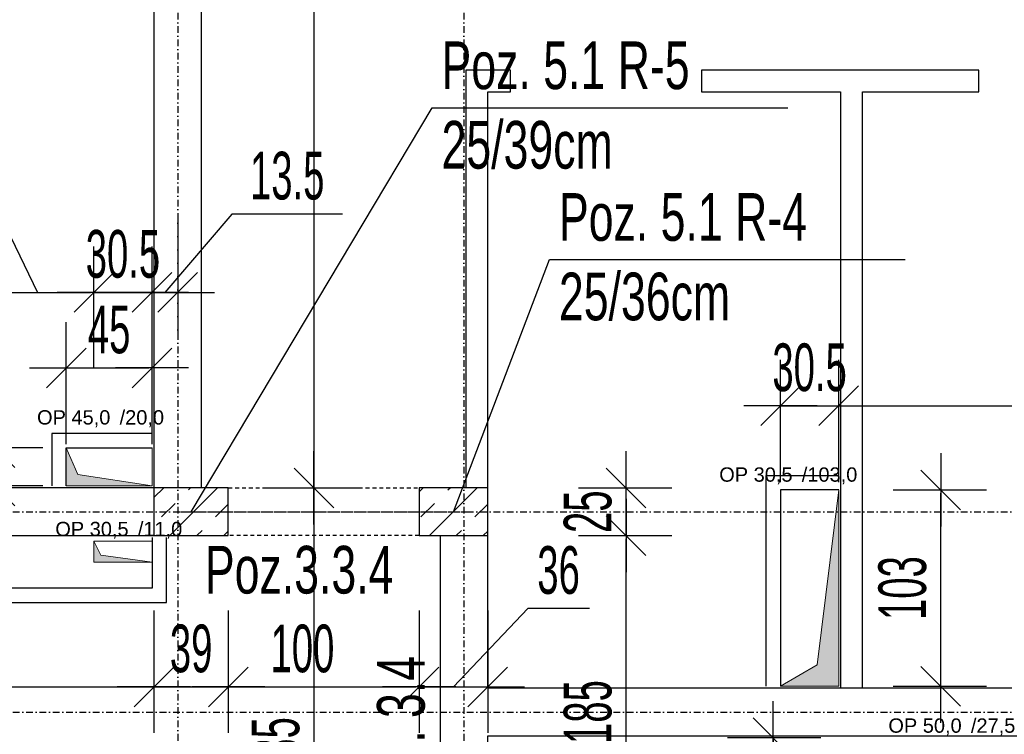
# Model space of a CAD drawing. Header units: millimetres. Extents: x -796 to 14823, y -2819 to 1873.
# Tile 19 of 51: x 1728 to 2244, y 100 to 474. Entities that reach past the tile are written whole.
import ezdxf

# ---------------------------------------------------------------- set-up
doc = ezdxf.new("R2010")
doc.units = ezdxf.units.MM
doc.header["$LTSCALE"] = 10
doc.linetypes.add('MO', pattern=[0.7, 0.35, -0.17, 0.01, -0.17])
doc.linetypes.add('MP', pattern=[0.36, 0.2, -0.16])
for name, color, linetype in [('BA_szr', 1, 'Continuous'), ('BA_txs', 2, 'Continuous'), ('BA_wym', 1, 'Continuous'), ('BD_lpm', 1, 'MP'), ('BD_osm', 1, 'MO'), ('BD_wic', 1, 'Continuous'), ('BD_wig', 3, 'Continuous'), ('BZ_odn', 1, 'Continuous'), ('BZ_txs', 2, 'Continuous')]:
    doc.layers.add(name, color=color, linetype=linetype)
doc.layers.add('Nowe_A-Przebicia_Nr_pióra__1', color=7, linetype='Continuous', lineweight=13)
doc.layers.add('Nowe_A-Przebicia_Nr_pióra__102', color=7, linetype='Continuous', lineweight=5, true_color=0xcccccc)
doc.styles.add('BIKTS', font='bikromsw.shx', dxfattribs={"width": 0.8})
doc.styles.add('BIKWYM', font='bikromsw.shx', dxfattribs={"width": 0.6})
doc.styles.add('STYL_AUTOMATYCZNY_1', font='arial.ttf')
doc.dimstyles.new('BA_KR_100_cm', dxfattribs={"dimtxt": 25, "dimasz": 1.666667, "dimexe": 24, "dimexo": 0, "dimgap": 0, "dimtad": 0, "dimdec": 1, "dimrnd": 0.5, "dimzin": 9, "dimdsep": 46, "dimtxsty": 'BIKWYM', "dimblk": 'WYM-KR', "dimcen": 0, "dimdle": 20, "dimclrd": 256, "dimclre": 256, "dimclrt": 2, "dimadec": 0, "dimazin": 0, "dimtfac": 0.033333, "dimtdec": 1, "dimtmove": 0, "dimatfit": 3, "dimldrblk": 'WYM-KR', "dimfxl": 25, "dimfxlon": 1, "dimtvp": 0.8, "dimtolj": 1, "dimarcsym": 0})
doc.dimstyles.new('BZ_ST_100_cm', dxfattribs={"dimtxt": 25, "dimasz": 1.666667, "dimexe": 24, "dimexo": 0, "dimgap": 0, "dimtad": 0, "dimdec": 1, "dimrnd": 0.5, "dimdsep": 46, "dimtxsty": 'BIKWYM', "dimblk": 'WYM-ST', "dimcen": 0, "dimdle": 20, "dimclrd": 256, "dimclre": 256, "dimclrt": 7, "dimadec": 0, "dimazin": 0, "dimtfac": 0.033333, "dimtdec": 1, "dimtix": 1, "dimtmove": 2, "dimatfit": 3, "dimldrblk": 'WYM-ST', "dimfxl": 25, "dimfxlon": 1, "dimtvp": 0.8, "dimtolj": 1, "dimtzin": 0, "dimarcsym": 0})

# ---------------------------------------------------------------- blocks, each defined once
blk = doc.blocks.new('WYM-ST')
blk.add_hatch(color=256).paths.add_polyline_path([(-13, 2.88), (0, 0), (-13, -2.88)])
blk.add_lwpolyline([(0, 0), (-13, 2.88), (-13, -2.88), (0, 0)])
blk = doc.blocks.new('WYM-KR')
at = {"color": 7, "linetype": 'ByBlock'}
blk.add_line((6.24, 6.24), (-6.24, -6.24), dxfattribs=at)
at = {"linetype": 'ByBlock'}
blk.add_line((11.52, 0), (-11.52, 0), dxfattribs=at)
blk = doc.blocks.new('*D144')
at = {"layer": 'BA_wym', "lineweight": -2}
for p, q in [((2959.52, 1119.85), (3008.52, 1119.85)), ((2984.52, 1118.18), (2984.52, -925.48)), ((2959.52, -927.15), (3008.52, -927.15))]:
    blk.add_line(p, q, dxfattribs=at)
at = {"layer": 'Defpoints', "color": 0}
for p in [(1823.52, 1119.85), (2513.52, -927.15), (2984.52, -927.15)]:
    blk.add_point(p, dxfattribs=at)
at = {"layer": 'BA_wym', "lineweight": -2, "xscale": 1.666666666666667, "yscale": 1.666666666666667, "zscale": 1.666666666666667}
for p, rotation in [((2984.52, 1119.85), 90), ((2984.52, -927.15), 270)]:
    blk.add_blockref('WYM-KR', p, dxfattribs=dict(at, rotation=rotation))
at = {"layer": 'BA_wym', "color": 2, "insert": (2964.52, 96.35), "char_height": 25, "attachment_point": 5, "rotation": 90, "style": 'BIKWYM'}
blk.add_mtext('\\A1;2047', dxfattribs=at)
blk = doc.blocks.new('*D239')
at = {"layer": 'BA_wym', "lineweight": -2}
for p, q in [((1562.02, 164.54), (1562.02, 100.54)), ((1798.52, 164.54), (1798.52, 100.54)), ((1563.68, 124.54), (1796.85, 124.54))]:
    blk.add_line(p, q, dxfattribs=at)
at = {"layer": 'Defpoints', "color": 0}
for p in [(1562.02, 203.85), (1798.52, 203.85), (1798.52, 124.54)]:
    blk.add_point(p, dxfattribs=at)
at = {"layer": 'BA_wym', "lineweight": -2, "xscale": 1.666666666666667, "yscale": 1.666666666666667, "zscale": 1.666666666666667, "rotation": 180}
blk.add_blockref('WYM-KR', (1562.02, 124.54), dxfattribs=at)
at = {"layer": 'BA_wym', "lineweight": -2, "xscale": 1.666666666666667, "yscale": 1.666666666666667, "zscale": 1.666666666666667}
blk.add_blockref('WYM-KR', (1798.52, 124.54), dxfattribs=at)
at = {"layer": 'BA_wym', "color": 2, "insert": (1680.27, 144.54), "char_height": 25, "attachment_point": 5, "style": 'BIKWYM'}
blk.add_mtext('\\A1;236.5', dxfattribs=at)
blk = doc.blocks.new('*D240')
at = {"layer": 'BA_wym', "lineweight": -2}
for p, q in [((1798.52, 164.54), (1798.52, 100.54)), ((1837.52, 164.54), (1837.52, 100.54)), ((1800.18, 124.54), (1835.85, 124.54))]:
    blk.add_line(p, q, dxfattribs=at)
at = {"layer": 'Defpoints', "color": 0}
for p in [(1798.52, 203.85), (1837.52, 203.85), (1837.52, 124.54)]:
    blk.add_point(p, dxfattribs=at)
at = {"layer": 'BA_wym', "lineweight": -2, "xscale": 1.666666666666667, "yscale": 1.666666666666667, "zscale": 1.666666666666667, "rotation": 180}
blk.add_blockref('WYM-KR', (1798.52, 124.54), dxfattribs=at)
at = {"layer": 'BA_wym', "lineweight": -2, "xscale": 1.666666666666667, "yscale": 1.666666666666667, "zscale": 1.666666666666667}
blk.add_blockref('WYM-KR', (1837.52, 124.54), dxfattribs=at)
at = {"layer": 'BA_wym', "color": 2, "insert": (1818.02, 144.54), "char_height": 25, "attachment_point": 5, "style": 'BIKWYM'}
blk.add_mtext('\\A1;39', dxfattribs=at)
blk = doc.blocks.new('*D241')
at = {"layer": 'BA_wym', "lineweight": -2}
for p, q in [((1837.52, 164.54), (1837.52, 100.54)), ((1937.52, 164.54), (1937.52, 100.54)), ((1839.18, 124.54), (1935.85, 124.54))]:
    blk.add_line(p, q, dxfattribs=at)
at = {"layer": 'Defpoints', "color": 0}
for p in [(1837.52, 203.85), (1937.52, 203.85), (1937.52, 124.54)]:
    blk.add_point(p, dxfattribs=at)
at = {"layer": 'BA_wym', "lineweight": -2, "xscale": 1.666666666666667, "yscale": 1.666666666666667, "zscale": 1.666666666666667, "rotation": 180}
blk.add_blockref('WYM-KR', (1837.52, 124.54), dxfattribs=at)
at = {"layer": 'BA_wym', "lineweight": -2, "xscale": 1.666666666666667, "yscale": 1.666666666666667, "zscale": 1.666666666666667}
blk.add_blockref('WYM-KR', (1937.52, 124.54), dxfattribs=at)
at = {"layer": 'BA_wym', "color": 2, "insert": (1876.38, 144.54), "char_height": 25, "attachment_point": 5, "style": 'BIKWYM'}
blk.add_mtext('\\A1;100', dxfattribs=at)
blk = doc.blocks.new('*D242')
at = {"layer": 'BA_wym', "lineweight": -2}
for p, q in [((1994.47, 165.63), (1955.52, 124.54)), ((2026.85, 165.63), (1994.47, 165.63)), ((1937.52, 164.54), (1937.52, 100.54)), ((1973.52, 164.54), (1973.52, 100.54)), ((1935.85, 124.54), (1934.18, 124.54)), ((1937.52, 124.54), (1973.52, 124.54)), ((1975.18, 124.54), (1976.85, 124.54))]:
    blk.add_line(p, q, dxfattribs=at)
at = {"layer": 'Defpoints', "color": 0}
for p in [(1937.52, 203.85), (1973.52, 203.85), (1973.52, 124.54)]:
    blk.add_point(p, dxfattribs=at)
at = {"layer": 'BA_wym', "lineweight": -2, "xscale": 1.666666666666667, "yscale": 1.666666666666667, "zscale": 1.666666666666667}
blk.add_blockref('WYM-KR', (1937.52, 124.54), dxfattribs=at)
at = {"layer": 'BA_wym', "lineweight": -2, "xscale": 1.666666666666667, "yscale": 1.666666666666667, "zscale": 1.666666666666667, "rotation": 180}
blk.add_blockref('WYM-KR', (1973.52, 124.54), dxfattribs=at)
at = {"layer": 'BA_wym', "color": 2, "insert": (2010.66, 185.63), "char_height": 25, "attachment_point": 5, "style": 'BIKWYM'}
blk.add_mtext('\\A1;36', dxfattribs=at)
blk = doc.blocks.new('*D254')
at = {"layer": 'BA_wym', "lineweight": -2}
for p, q in [((1857.39, 1043.85), (1906.39, 1043.85)), ((1882.39, 1042.19), (1882.39, 230.52)), ((1857.39, 228.85), (1906.39, 228.85))]:
    blk.add_line(p, q, dxfattribs=at)
at = {"layer": 'Defpoints', "color": 0}
for p in [(1823.52, 1043.85), (1842.39, 228.85), (1882.39, 228.85)]:
    blk.add_point(p, dxfattribs=at)
at = {"layer": 'BA_wym', "lineweight": -2, "xscale": 1.666666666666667, "yscale": 1.666666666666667, "zscale": 1.666666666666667}
for p, rotation in [((1882.39, 1043.85), 90), ((1882.39, 228.85), 270)]:
    blk.add_blockref('WYM-KR', p, dxfattribs=dict(at, rotation=rotation))
at = {"layer": 'BA_wym', "color": 2, "insert": (1862.39, 636.35), "char_height": 25, "attachment_point": 5, "rotation": 90, "style": 'BIKWYM'}
blk.add_mtext('\\A1;815', dxfattribs=at)
blk = doc.blocks.new('*D256')
at = {"layer": 'BA_wym', "lineweight": -2}
for p, q in [((1857.39, 228.85), (1906.39, 228.85)), ((1882.39, 227.19), (1882.39, -4.48)), ((1857.39, -6.15), (1906.39, -6.15))]:
    blk.add_line(p, q, dxfattribs=at)
at = {"layer": 'Defpoints', "color": 0}
for p in [(1842.39, 228.85), (1842.39, -6.15), (1882.39, -6.15)]:
    blk.add_point(p, dxfattribs=at)
at = {"layer": 'BA_wym', "lineweight": -2, "xscale": 1.666666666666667, "yscale": 1.666666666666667, "zscale": 1.666666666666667}
for p, rotation in [((1882.39, 228.85), 90), ((1882.39, -6.15), 270)]:
    blk.add_blockref('WYM-KR', p, dxfattribs=dict(at, rotation=rotation))
at = {"layer": 'BA_wym', "color": 2, "insert": (1862.39, 91.94), "char_height": 25, "attachment_point": 5, "rotation": 90, "style": 'BIKWYM'}
blk.add_mtext('\\A1;235', dxfattribs=at)
blk = doc.blocks.new('*D257')
at = {"layer": 'BA_wym', "lineweight": -2}
for p, q in [((2021.03, 228.85), (2070.03, 228.85)), ((2046.03, 230.52), (2046.03, 232.19)), ((2046.03, 203.85), (2046.03, 228.85)), ((2021.03, 203.85), (2070.03, 203.85)), ((2046.03, 202.19), (2046.03, 200.52))]:
    blk.add_line(p, q, dxfattribs=at)
at = {"layer": 'Defpoints', "color": 0}
for p in [(1973.52, 228.85), (2046.03, 228.85), (1973.52, 203.85)]:
    blk.add_point(p, dxfattribs=at)
at = {"layer": 'BA_wym', "lineweight": -2, "xscale": 1.666666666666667, "yscale": 1.666666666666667, "zscale": 1.666666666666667}
for p, rotation in [((2046.03, 228.85), 270), ((2046.03, 203.85), 90)]:
    blk.add_blockref('WYM-KR', p, dxfattribs=dict(at, rotation=rotation))
at = {"layer": 'BA_wym', "color": 2, "insert": (2026.03, 216.35), "char_height": 25, "attachment_point": 5, "rotation": 90, "style": 'BIKWYM'}
blk.add_mtext('\\A1;25', dxfattribs=at)
blk = doc.blocks.new('*D258')
at = {"layer": 'BA_wym', "lineweight": -2}
for p, q in [((2021.03, 203.85), (2070.03, 203.85)), ((2046.03, 20.52), (2046.03, 202.19)), ((2021.03, 18.85), (2070.03, 18.85))]:
    blk.add_line(p, q, dxfattribs=at)
at = {"layer": 'Defpoints', "color": 0}
for p in [(1973.52, 203.85), (2046.03, 203.85), (1973.52, 18.85)]:
    blk.add_point(p, dxfattribs=at)
at = {"layer": 'BA_wym', "lineweight": -2, "xscale": 1.666666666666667, "yscale": 1.666666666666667, "zscale": 1.666666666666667}
for p, rotation in [((2046.03, 203.85), 90), ((2046.03, 18.85), 270)]:
    blk.add_blockref('WYM-KR', p, dxfattribs=dict(at, rotation=rotation))
at = {"layer": 'BA_wym', "color": 2, "insert": (2026.03, 111.35), "char_height": 25, "attachment_point": 5, "rotation": 90, "style": 'BIKWYM'}
blk.add_mtext('\\A1;185', dxfattribs=at)
blk = doc.blocks.new('*D300')
at = {"layer": 'BA_wym', "lineweight": -2}
for p, q in [((2185.99, 227.81), (2234.99, 227.81)), ((2210.99, 126.52), (2210.99, 226.15)), ((2185.99, 124.85), (2234.99, 124.85))]:
    blk.add_line(p, q, dxfattribs=at)
at = {"layer": 'Defpoints', "color": 0}
for p in [(2157.52, 227.81), (2210.99, 227.81), (2157.52, 124.85)]:
    blk.add_point(p, dxfattribs=at)
at = {"layer": 'BA_wym', "lineweight": -2, "xscale": 1.666666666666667, "yscale": 1.666666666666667, "zscale": 1.666666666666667}
for p, rotation in [((2210.99, 227.81), 90), ((2210.99, 124.85), 270)]:
    blk.add_blockref('WYM-KR', p, dxfattribs=dict(at, rotation=rotation))
at = {"layer": 'BA_wym', "color": 2, "insert": (2190.99, 176.33), "char_height": 25, "attachment_point": 5, "rotation": 90, "style": 'BIKWYM'}
blk.add_mtext('\\A1;103', dxfattribs=at)
blk = doc.blocks.new('*D301')
at = {"layer": 'BA_wym', "lineweight": -2}
for p, q in [((2123.15, 99.52), (2123.15, 101.19)), ((2148.15, 97.85), (2099.15, 97.85)), ((2123.15, 97.85), (2123.15, 70.35)), ((2148.15, 70.35), (2099.15, 70.35)), ((2123.15, 68.68), (2123.15, 6.07))]:
    blk.add_line(p, q, dxfattribs=at)
at = {"layer": 'Defpoints', "color": 0}
for p in [(2194.03, 97.85), (2123.15, 70.35), (2194.03, 70.35)]:
    blk.add_point(p, dxfattribs=at)
at = {"layer": 'BA_wym', "lineweight": -2, "xscale": 1.666666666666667, "yscale": 1.666666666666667, "zscale": 1.666666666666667}
for p, rotation in [((2123.15, 97.85), 270), ((2123.15, 70.35), 90)]:
    blk.add_blockref('WYM-KR', p, dxfattribs=dict(at, rotation=rotation))
at = {"layer": 'BA_wym', "color": 2, "insert": (2103.15, 36.54), "char_height": 25, "attachment_point": 5, "rotation": 90, "style": 'BIKWYM'}
blk.add_mtext('\\A1;27.5', dxfattribs=at)
blk = doc.blocks.new('*D304')
at = {"layer": 'BA_wym', "lineweight": -2}
for p, q in [((2127.02, 231.88), (2127.02, 295.88)), ((2157.52, 231.88), (2157.52, 295.88)), ((2125.35, 271.88), (2123.68, 271.88)), ((2127.02, 271.88), (2157.52, 271.88)), ((2159.18, 271.88), (2160.85, 271.88))]:
    blk.add_line(p, q, dxfattribs=at)
at = {"layer": 'Defpoints', "color": 0}
for p in [(2157.52, 271.88), (2127.02, 227.81), (2157.52, 227.81)]:
    blk.add_point(p, dxfattribs=at)
at = {"layer": 'BA_wym', "lineweight": -2, "xscale": 1.666666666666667, "yscale": 1.666666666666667, "zscale": 1.666666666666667}
blk.add_blockref('WYM-KR', (2127.02, 271.88), dxfattribs=at)
at = {"layer": 'BA_wym', "lineweight": -2, "xscale": 1.666666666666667, "yscale": 1.666666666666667, "zscale": 1.666666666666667, "rotation": 180}
blk.add_blockref('WYM-KR', (2157.52, 271.88), dxfattribs=at)
at = {"layer": 'BA_wym', "color": 2, "insert": (2142.27, 291.88), "char_height": 25, "attachment_point": 5, "style": 'BIKWYM'}
blk.add_mtext('\\A1;30.5', dxfattribs=at)
blk = doc.blocks.new('*D305')
at = {"layer": 'BA_wym', "lineweight": -2}
for p, q in [((2157.52, 231.88), (2157.52, 295.88)), ((2488.52, 231.88), (2488.52, 295.88)), ((2159.18, 271.88), (2486.85, 271.88))]:
    blk.add_line(p, q, dxfattribs=at)
at = {"layer": 'Defpoints', "color": 0}
for p in [(2488.52, 271.88), (2157.52, 227.81), (2488.52, 221.35)]:
    blk.add_point(p, dxfattribs=at)
at = {"layer": 'BA_wym', "lineweight": -2, "xscale": 1.666666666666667, "yscale": 1.666666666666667, "zscale": 1.666666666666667}
for p, rotation in [((2157.52, 271.88), 180), ((2488.52, 271.88), 360)]:
    blk.add_blockref('WYM-KR', p, dxfattribs=dict(at, rotation=rotation))
at = {"layer": 'BA_wym', "color": 2, "insert": (2323.02, 291.88), "char_height": 25, "attachment_point": 5, "style": 'BIKWYM'}
blk.add_mtext('\\A1;331', dxfattribs=at)
blk = doc.blocks.new('*D306')
at = {"layer": 'BA_wym', "lineweight": -2}
for p, q in [((1752.52, 251.72), (1752.52, 315.72)), ((1797.52, 251.72), (1797.52, 315.72)), ((1754.18, 291.72), (1795.85, 291.72))]:
    blk.add_line(p, q, dxfattribs=at)
at = {"layer": 'Defpoints', "color": 0}
for p in [(1797.52, 291.72), (1752.52, 249.85), (1797.52, 249.85)]:
    blk.add_point(p, dxfattribs=at)
at = {"layer": 'BA_wym', "lineweight": -2, "xscale": 1.666666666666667, "yscale": 1.666666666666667, "zscale": 1.666666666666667, "rotation": 180}
blk.add_blockref('WYM-KR', (1752.52, 291.72), dxfattribs=at)
at = {"layer": 'BA_wym', "lineweight": -2, "xscale": 1.666666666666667, "yscale": 1.666666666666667, "zscale": 1.666666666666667}
blk.add_blockref('WYM-KR', (1797.52, 291.72), dxfattribs=at)
at = {"layer": 'BA_wym', "color": 2, "insert": (1775.02, 311.72), "char_height": 25, "attachment_point": 5, "style": 'BIKWYM'}
blk.add_mtext('\\A1;45', dxfattribs=at)
blk = doc.blocks.new('*D308')
at = {"layer": 'BA_wym', "lineweight": -2}
for p, q in [((1684.52, 375.78), (1715.95, 375.78)), ((1715.95, 375.78), (1737.52, 331.33)), ((1708.02, 291.33), (1708.02, 355.33)), ((1767.02, 291.33), (1767.02, 355.33)), ((1709.68, 331.33), (1765.35, 331.33))]:
    blk.add_line(p, q, dxfattribs=at)
at = {"layer": 'Defpoints', "color": 0}
for p in [(1767.02, 331.33), (1708.02, 189.63), (1767.02, 189.88)]:
    blk.add_point(p, dxfattribs=at)
at = {"layer": 'BA_wym', "lineweight": -2, "xscale": 1.666666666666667, "yscale": 1.666666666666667, "zscale": 1.666666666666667, "rotation": 180}
blk.add_blockref('WYM-KR', (1708.02, 331.33), dxfattribs=at)
at = {"layer": 'BA_wym', "lineweight": -2, "xscale": 1.666666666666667, "yscale": 1.666666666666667, "zscale": 1.666666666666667}
blk.add_blockref('WYM-KR', (1767.02, 331.33), dxfattribs=at)
at = {"layer": 'BA_wym', "color": 2, "insert": (1700.23, 395.78), "char_height": 25, "attachment_point": 5, "style": 'BIKWYM'}
blk.add_mtext('\\A1;59', dxfattribs=at)
blk = doc.blocks.new('*D309')
at = {"layer": 'BA_wym', "lineweight": -2}
for p, q in [((1767.02, 291.33), (1767.02, 355.33)), ((1797.52, 291.33), (1797.52, 355.33)), ((1765.35, 331.33), (1763.68, 331.33)), ((1767.02, 331.33), (1797.52, 331.33)), ((1799.19, 331.33), (1800.85, 331.33))]:
    blk.add_line(p, q, dxfattribs=at)
at = {"layer": 'Defpoints', "color": 0}
for p in [(1797.52, 331.33), (1797.52, 200.88), (1767.02, 189.88)]:
    blk.add_point(p, dxfattribs=at)
at = {"layer": 'BA_wym', "lineweight": -2, "xscale": 1.666666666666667, "yscale": 1.666666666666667, "zscale": 1.666666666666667}
blk.add_blockref('WYM-KR', (1767.02, 331.33), dxfattribs=at)
at = {"layer": 'BA_wym', "lineweight": -2, "xscale": 1.666666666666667, "yscale": 1.666666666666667, "zscale": 1.666666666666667, "rotation": 180}
blk.add_blockref('WYM-KR', (1797.52, 331.33), dxfattribs=at)
at = {"layer": 'BA_wym', "color": 2, "insert": (1782.27, 351.33), "char_height": 25, "attachment_point": 5, "style": 'BIKWYM'}
blk.add_mtext('\\A1;30.5', dxfattribs=at)
blk = doc.blocks.new('*D310')
at = {"layer": 'BA_wym', "lineweight": -2}
for p, q in [((1839.35, 372.33), (1804.27, 331.33)), ((1897.45, 372.33), (1839.35, 372.33)), ((1811.02, 371.33), (1811.02, 307.33)), ((1797.52, 291.33), (1797.52, 355.33)), ((1795.85, 331.33), (1794.19, 331.33)), ((1797.52, 331.33), (1811.02, 331.33)), ((1812.68, 331.33), (1814.35, 331.33))]:
    blk.add_line(p, q, dxfattribs=at)
at = {"layer": 'Defpoints', "color": 0}
for p in [(1811.02, 421.27), (1811.02, 331.33), (1797.52, 200.88)]:
    blk.add_point(p, dxfattribs=at)
at = {"layer": 'BA_wym', "lineweight": -2, "xscale": 1.666666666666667, "yscale": 1.666666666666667, "zscale": 1.666666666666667}
blk.add_blockref('WYM-KR', (1797.52, 331.33), dxfattribs=at)
at = {"layer": 'BA_wym', "lineweight": -2, "xscale": 1.666666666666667, "yscale": 1.666666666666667, "zscale": 1.666666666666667, "rotation": 180}
blk.add_blockref('WYM-KR', (1811.02, 331.33), dxfattribs=at)
at = {"layer": 'BA_wym', "color": 2, "insert": (1868.4, 392.33), "char_height": 25, "attachment_point": 5, "style": 'BIKWYM'}
blk.add_mtext('\\A1;13.5', dxfattribs=at)
blk = doc.blocks.new('*D312')
at = {"layer": 'BA_wym', "lineweight": -2}
for p, q in [((1715.19, 251.52), (1715.19, 285.57)), ((1740.19, 249.85), (1691.19, 249.85)), ((1715.19, 229.85), (1715.19, 249.85)), ((1740.19, 229.85), (1691.19, 229.85)), ((1715.19, 228.19), (1715.19, 226.52))]:
    blk.add_line(p, q, dxfattribs=at)
at = {"layer": 'Defpoints', "color": 0}
for p in [(1715.19, 249.85), (1755.19, 249.85), (1755.19, 229.85)]:
    blk.add_point(p, dxfattribs=at)
at = {"layer": 'BA_wym', "lineweight": -2, "xscale": 1.666666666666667, "yscale": 1.666666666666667, "zscale": 1.666666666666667}
for p, rotation in [((1715.19, 249.85), 270), ((1715.19, 229.85), 90)]:
    blk.add_blockref('WYM-KR', p, dxfattribs=dict(at, rotation=rotation))
at = {"layer": 'BA_wym', "color": 2, "insert": (1695.19, 269.38), "char_height": 25, "attachment_point": 5, "rotation": 90, "style": 'BIKWYM'}
blk.add_mtext('\\A1;20', dxfattribs=at)
blk = doc.blocks.new('*D329')
at = {"layer": 'BA_wym', "lineweight": -2}
for p, q in [((-262.48, -1292.6), (-262.48, -1356.6)), ((2684.52, -1292.6), (2684.52, -1356.6)), ((-260.82, -1332.6), (2682.85, -1332.6))]:
    blk.add_line(p, q, dxfattribs=at)
at = {"layer": 'Defpoints', "color": 0}
for p in [(-262.48, 171.35), (2684.52, 171.35), (2684.52, -1332.6)]:
    blk.add_point(p, dxfattribs=at)
at = {"layer": 'BA_wym', "lineweight": -2, "xscale": 1.666666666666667, "yscale": 1.666666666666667, "zscale": 1.666666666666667, "rotation": 180}
blk.add_blockref('WYM-KR', (-262.48, -1332.6), dxfattribs=at)
at = {"layer": 'BA_wym', "lineweight": -2, "xscale": 1.666666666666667, "yscale": 1.666666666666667, "zscale": 1.666666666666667}
blk.add_blockref('WYM-KR', (2684.52, -1332.6), dxfattribs=at)
at = {"layer": 'BA_wym', "color": 2, "insert": (1211.02, -1312.6), "char_height": 25, "attachment_point": 5, "style": 'BIKWYM'}
blk.add_mtext('\\A1;2947', dxfattribs=at)

msp = doc.modelspace()

# ---------------------------------------------------------------- hatches: boundary and pattern name
at = {"layer": 'BA_szr'}
h = msp.add_hatch(dxfattribs=at)
h.set_pattern_fill('BIK_ZELBET', color=256, scale=100, angle=45, pattern_type=2)
h.set_pattern_definition([(45, (-9815.26, -840), (-14.142136, 14.142136), []), (45, (-9822.33, -832.929), (-14.142136, 14.142136), [10, -10])])
h.paths.add_polyline_path([(1798.52, 203.85), (1837.52, 203.85), (1837.52, 228.85), (1798.52, 228.85)])
h = msp.add_hatch(dxfattribs=at)
h.set_pattern_fill('BIK_ZELBET', color=256, scale=100, angle=45, pattern_type=2)
h.set_pattern_definition([(45, (-9679.26, -840), (-14.142136, 14.142136), []), (45, (-9686.33, -832.929), (-14.142136, 14.142136), [10, -10])])
h.paths.add_polyline_path([(1937.52, 203.85), (1973.52, 203.85), (1973.52, 228.85), (1937.52, 228.85)])
at = {"layer": 'Nowe_A-Przebicia_Nr_pióra__102', "linetype": 'Continuous', "lineweight": 5, "true_color": 0xcccccc}
for points in [[(1797.52, 229.85), (1752.52, 229.85), (1752.52, 249.85), (1758.58, 235.91)], [(2127.02, 124.85), (2157.52, 124.85), (2157.52, 227.81), (2146.19, 136.17)], [(1797.52, 189.88), (1767.02, 189.88), (1767.02, 200.88), (1770.72, 193.58)]]:
    msp.add_hatch(color=254, dxfattribs=at).paths.add_polyline_path(points)

# ---------------------------------------------------------------- linework, layer by layer
at = {"layer": 'BD_lpm'}
msp.add_lwpolyline([(1937.52, 203.85), (1837.52, 203.85), (1837.52, 228.85), (1937.52, 228.85)], close=True, dxfattribs=at)
at = {"layer": 'BD_osm', "color": 5}
msp.add_line((1812.52, 216.35), (1962.52, 216.35), dxfattribs=at)
at = {"layer": 'BD_osm'}
for points in [[(1811.02, 1639.86), (1811.02, -1432.6)], [(1961.02, 1639.86), (1961.02, -1432.6)], [(-662.48, 216.35), (3084.52, 216.35)], [(-662.48, 111.35), (3084.52, 111.35)]]:
    msp.add_lwpolyline(points, dxfattribs=at)
at = {"layer": 'BD_wic'}
for points in [[(1973.52, 228.85), (1973.52, 436.35), (1985.52, 436.35), (1985.52, 447.85), (1962.02, 447.85), (1962.02, 228.85)], [(2170.02, 123.85), (2170.02, 436.35), (2231.02, 436.35), (2231.02, 447.85), (2085.52, 447.85), (2085.52, 436.35), (2158.52, 436.35), (2158.52, 123.85)], [(1797.52, 257.35), (1745.02, 257.35), (1745.02, 229.85)], [(1752.52, 229.85), (1752.52, 249.85), (1797.52, 249.85)], [(2119.52, 124.85), (2119.52, 235.31), (2157.52, 235.31)], [(2157.52, 227.81), (2127.02, 227.81), (2127.02, 124.85)], [(1674.52, 202.85), (1674.52, 168.85), (1805.04, 168.85), (1805.04, 202.85)], [(1797.52, 202.85), (1797.54, 176.35), (1682.02, 176.35), (1682.02, 202.85)]]:
    msp.add_lwpolyline(points, dxfattribs=at)
at = {"layer": 'BD_wig'}
for points in [[(1871.02, 1043.85), (1871.02, 1068.85), (1823.52, 1068.85), (1823.52, 1119.85), (1798.52, 1119.85), (1798.52, 1068.85), (1734.02, 1068.85), (1734.02, 1043.85), (1798.52, 1043.85), (1798.52, 228.85), (1562.02, 228.85), (1562.02, 203.85), (1837.52, 203.85), (1837.52, 228.85), (1823.52, 228.85), (1823.52, 1043.85), (1871.02, 1043.85)], [(2488.52, -38.65), (2513.52, -38.65), (2513.52, 221.35), (2488.52, 221.35), (2488.52, 123.85), (1973.52, 123.85), (1973.52, 228.85), (1937.52, 228.85), (1937.52, 203.85), (1948.52, 203.85), (1948.52, 18.85), (1937.52, 18.85), (1937.52, -6.15), (1973.52, -6.15), (1973.52, 98.85), (2488.52, 98.85), (2488.52, -38.65)]]:
    msp.add_lwpolyline(points, dxfattribs=at)
for points in [[(1798.52, 203.85), (1837.52, 203.85), (1837.52, 228.85), (1798.52, 228.85)], [(1937.52, 203.85), (1973.52, 203.85), (1973.52, 228.85), (1937.52, 228.85)]]:
    msp.add_lwpolyline(points, close=True, dxfattribs=at)
at = {"layer": 'Nowe_A-Przebicia_Nr_pióra__1', "color": 7, "linetype": 'Continuous', "lineweight": 13}
for p, q in [((1758.58, 235.91), (1752.52, 249.85)), ((1752.52, 249.85), (1797.52, 249.85)), ((1752.52, 229.85), (1752.52, 249.85)), ((1797.52, 249.85), (1797.52, 229.85)), ((1797.52, 229.85), (1758.58, 235.91)), ((1797.52, 229.85), (1752.52, 229.85)), ((2127.02, 124.85), (2127.02, 227.81)), ((2127.02, 227.81), (2157.52, 227.81)), ((2146.19, 136.17), (2157.52, 227.81)), ((2157.52, 124.85), (2157.52, 227.81)), ((1770.72, 193.58), (1767.02, 200.88)), ((1767.02, 200.88), (1797.52, 200.88)), ((1767.02, 189.88), (1767.02, 200.88)), ((1797.52, 200.88), (1797.52, 189.88)), ((1797.52, 189.88), (1770.72, 193.58)), ((1797.52, 189.88), (1767.02, 189.88)), ((2127.02, 124.85), (2146.19, 136.17)), ((2127.02, 124.85), (2157.52, 124.85))]:
    msp.add_line(p, q, dxfattribs=at)

# ---------------------------------------------------------------- texts
at = {"layer": 'BA_txs', "style": 'BIKTS', "width": 0.7}
msp.add_text('Poz.3.3.4', height=25, dxfattribs=at).set_placement((1825.22, 173.47))
msp.add_text('Poz. 3.4', height=25, rotation=90, dxfattribs=at).set_placement((1940.47, 54.91))
at = {"layer": 'BZ_txs', "char_height": 25, "width": 452.0462, "attachment_point": 1, "style": 'BIKTS'}
for s, insert in [('{\\W0.7;Poz. 5.1 R-5\\P\\A1;25/39cm}', (1949.29, 462.84)), ('{\\Fbikromsw.shx|c1;\\W0.7;Poz. 5.1 R-4\\P\\A1;25/36cm}', (2010.84, 383.34))]:
    msp.add_mtext(s, dxfattribs=dict(at, insert=insert))
at = {"layer": 'Nowe_A-Przebicia_Nr_pióra__1', "color": 7, "lineweight": 13, "style": 'STYL_AUTOMATYCZNY_1'}
for s, p in [('OP 45,0', (1737.24, 262.06)), (' /20,0', (1777.61, 262.06)), ('OP 30,5', (2094.89, 232.09)), (' /103,0', (2135.25, 232.09)), (' /11,0', (1787.17, 203.55)), ('OP 30,5', (1746.8, 203.55)), (' /27,5', (2223.92, 100.52)), ('OP 50,0', (2183.56, 100.52))]:
    msp.add_text(s, height=7.5, dxfattribs=at).set_placement(p)

# ---------------------------------------------------------------- dimensions: what is measured, and where the dimension line sits
at = {"layer": 'BA_wym'}
for base, p1, p2, angle, override, picture, middle in [((2984.52, -927.15), (1823.52, 1119.85), (2513.52, -927.15), 90, {"dimatfit": 1}, '*D144', (2964.52, 96.35)), ((1882.39, 228.85), (1823.52, 1043.85), (1842.39, 228.85), 90, {"dimatfit": 1}, '*D254', (1862.39, 636.35)), ((2488.52, 271.88), (2157.52, 227.81), (2488.52, 221.35), 180, {"dimtmove": 1, "dimatfit": 1, "dimfxl": 40}, '*D305', (2323.02, 291.88)), ((1715.19, 249.85), (1755.19, 229.85), (1755.19, 249.85), 90, {"dimatfit": 1}, '*D312', (1695.19, 269.38)), ((2210.99, 227.81), (2157.52, 124.85), (2157.52, 227.81), 90, {"dimatfit": 1}, '*D300', (2190.99, 176.33)), ((2046.03, 203.85), (1973.52, 18.85), (1973.52, 203.85), 90, {"dimatfit": 1}, '*D258', (2026.03, 111.35)), ((2123.15, 70.35), (2194.03, 97.85), (2194.03, 70.35), 90, {"dimatfit": 1}, '*D301', (2103.15, 36.54))]:
    dim = msp.add_linear_dim(base=base, p1=p1, p2=p2, angle=angle, dimstyle='BA_KR_100_cm', override=override, dxfattribs=at)
    dim.commit()
    dim.dimension.update_dxf_attribs({"geometry": picture, "text_midpoint": middle})
for base, p1, p2, override, picture, middle in [((1811.02, 331.33), (1797.52, 200.88), (1811.02, 421.27), {"dimtmove": 1, "dimatfit": 1, "dimfxl": 40}, '*D310', (1839.35, 372.33)), ((1767.02, 331.33), (1708.02, 189.63), (1767.02, 189.88), {"dimtmove": 1, "dimatfit": 1, "dimfxl": 40}, '*D308', (1715.95, 375.78)), ((1797.52, 331.33), (1767.02, 189.88), (1797.52, 200.88), {"dimtmove": 0, "dimatfit": 1, "dimfxl": 40}, '*D309', (1782.27, 331.33)), ((1798.52, 124.54), (1562.02, 203.85), (1798.52, 203.85), {"dimtmove": 1, "dimatfit": 1, "dimfxl": 40}, '*D239', (1680.27, 124.54)), ((1937.52, 124.54), (1837.52, 203.85), (1937.52, 203.85), {"dimtmove": 1, "dimatfit": 1, "dimfxl": 40}, '*D241', (1876.38, 124.54)), ((1973.52, 124.54), (1937.52, 203.85), (1973.52, 203.85), {"dimtmove": 1, "dimatfit": 1, "dimfxl": 40}, '*D242', (1994.47, 165.63))]:
    dim = msp.add_linear_dim(base=base, p1=p1, p2=p2, dimstyle='BA_KR_100_cm', override=override, dxfattribs=at)
    dim.commit()
    dim.dimension.update_dxf_attribs({"geometry": picture, "text_midpoint": middle, "dimtype": 160})
for base, p1, p2, override, picture, middle in [((1797.52, 291.72), (1752.52, 249.85), (1797.52, 249.85), {"dimatfit": 1, "dimfxl": 40}, '*D306', (1775.02, 311.72)), ((1837.52, 124.54), (1798.52, 203.85), (1837.52, 203.85), {"dimtmove": 1, "dimatfit": 1, "dimfxl": 40}, '*D240', (1818.02, 144.54)), ((2684.52, -1332.6), (-262.48, 171.35), (2684.52, 171.35), {"dimatfit": 1, "dimfxl": 40}, '*D329', (1211.02, -1312.6))]:
    dim = msp.add_linear_dim(base=base, p1=p1, p2=p2, dimstyle='BA_KR_100_cm', override=override, dxfattribs=at)
    dim.commit()
    dim.dimension.update_dxf_attribs({"geometry": picture, "text_midpoint": middle})
for base, p1, p2, angle, override, picture, middle in [((2157.52, 271.88), (2127.02, 227.81), (2157.52, 227.81), 180, {"dimatfit": 1, "dimfxl": 40}, '*D304', (2142.27, 271.88)), ((1882.39, -6.15), (1842.39, 228.85), (1842.39, -6.15), 90, {"dimatfit": 1}, '*D256', (1882.39, 91.94)), ((2046.03, 228.85), (1973.52, 203.85), (1973.52, 228.85), 90, {"dimatfit": 1}, '*D257', (2046.03, 216.35))]:
    dim = msp.add_linear_dim(base=base, p1=p1, p2=p2, angle=angle, dimstyle='BA_KR_100_cm', override=override, dxfattribs=at)
    dim.commit()
    dim.dimension.update_dxf_attribs({"geometry": picture, "text_midpoint": middle, "dimtype": 160})

# ---------------------------------------------------------------- leaders
at = {"layer": 'BZ_odn', "has_arrowhead": 0}
for points in [[(1818.02, 216.35), (1944.43, 428.04), (2130.81, 428.04)], [(1955.52, 216.35), (2005.98, 348.54), (2192.36, 348.54)]]:
    msp.add_leader(points, dimstyle='BZ_ST_100_cm', dxfattribs=at)

doc.saveas('drawing.dxf')
